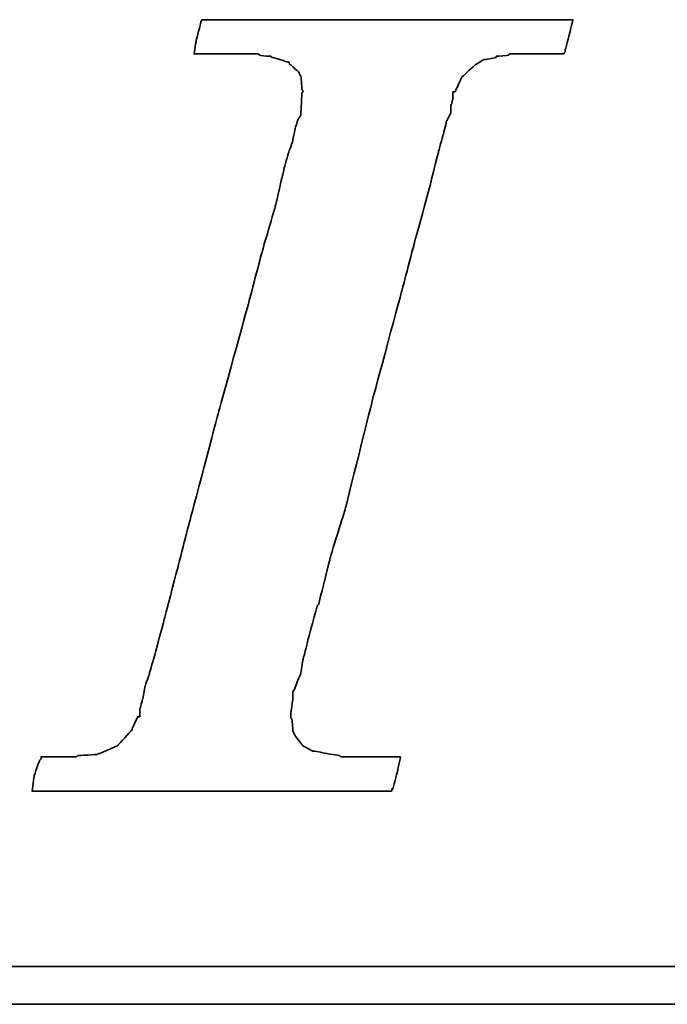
# Model space of a CAD drawing. Header units: millimetres. Extents: x 569 to 825, y 90 to 173.
# Tile 32 of 51: x 765.379 to 766.362, y 115.395 to 116.89. Entities that reach past the tile are written whole.
import ezdxf

# ---------------------------------------------------------------- set-up
doc = ezdxf.new("R2010")
doc.units = ezdxf.units.MM
doc.header["$LTSCALE"] = 0.1
doc.layers.add('DIM', color=4, linetype='CONTINUOUS')
doc.layers.add('layer 1', color=7, linetype='CONTINUOUS')

# ---------------------------------------------------------------- blocks, each defined once
blk = doc.blocks.new('TBI MOTION logo(完整正式版)')
at = {"layer": 'layer 1', "color": 22, "lineweight": 35}
for points, knots in [([(-40.59125, -7.94375), (-40.59125, -7.94375), (-40.97375, -7.94375), (-40.97375, -7.94375), (-40.97375, -7.94375), (-40.97375, -7.94375), (-41.38125, -7.94375), (-41.38125, -7.94375), (-41.38125, -7.94375), (-41.38125, -7.94375), (-41.54875, -7.94375), (-41.54875, -7.94375), (-41.54875, -7.94375), (-41.54875, -7.94375), (-41.59875, -7.94375), (-41.59875, -7.94375), (-41.59875, -7.94375), (-41.59875, -7.94375), (-41.88375, -7.94375), (-41.88375, -7.94375), (-41.88375, -7.94375), (-41.88375, -7.94375), (-41.90875, -7.91875), (-41.90875, -7.91875), (-41.90875, -7.91875), (-41.90875, -7.91875), (-42.19875, -7.87125), (-42.19875, -7.87125), (-42.19875, -7.87125), (-42.19875, -7.87125), (-42.43875, -7.82375), (-42.43875, -7.82375), (-42.43875, -7.82375), (-42.43875, -7.82375), (-42.45875, -7.82375), (-42.45875, -7.82375), (-42.45875, -7.82375), (-42.45875, -7.82375), (-42.48625, -7.82375), (-42.48625, -7.82375), (-42.48625, -7.82375), (-42.48625, -7.82375), (-42.67625, -7.72375), (-42.67625, -7.72375), (-42.67625, -7.72375), (-42.67625, -7.72375), (-42.70125, -7.70375), (-42.70125, -7.70375), (-42.70125, -7.70375), (-42.70125, -7.70375), (-42.72375, -7.67875), (-42.72375, -7.67875), (-42.72375, -7.67875), (-42.72375, -7.67875), (-42.86875, -7.48875), (-42.86875, -7.48875), (-42.86875, -7.48875), (-42.86875, -7.48875), (-42.89375, -7.43875), (-42.89375, -7.43875), (-42.89375, -7.43875), (-42.89375, -7.43875), (-42.91875, -7.38875), (-42.91875, -7.38875), (-42.91875, -7.38875), (-42.91875, -7.38875), (-42.93875, -7.12875), (-42.93875, -7.12875), (-42.93875, -7.12875), (-42.93875, -7.12875), (-42.96375, -7.10375), (-42.96375, -7.10375), (-42.96375, -7.10375), (-42.96375, -7.10375), (-42.96375, -7.05375), (-42.96375, -7.05375), (-42.96375, -7.05375), (-42.96375, -7.05375), (-42.96375, -7.00875), (-42.96375, -7.00875), (-42.96375, -7.00875), (-42.96375, -7.00875), (-42.91875, -6.69625), (-42.91875, -6.69625), (-42.91875, -6.69625), (-42.91875, -6.69625), (-42.91875, -6.62375), (-42.91875, -6.62375), (-42.91875, -6.62375), (-42.91875, -6.62375), (-42.91875, -6.59625), (-42.91875, -6.59625), (-42.91875, -6.59625), (-42.91875, -6.59625), (-42.91875, -6.57375), (-42.91875, -6.57375), (-42.91875, -6.57375), (-42.91875, -6.57375), (-42.91875, -6.52875), (-42.91875, -6.52875), (-42.91875, -6.52875), (-42.91875, -6.52875), (-42.89375, -6.50375), (-42.89375, -6.50375), (-42.89375, -6.50375), (-42.89375, -6.50375), (-42.84375, -6.38375), (-42.84375, -6.38375), (-42.84375, -6.38375), (-42.84375, -6.38375), (-42.84375, -6.35875), (-42.84375, -6.35875), (-42.84375, -6.35875), (-42.84375, -6.35875), (-42.74625, -6.14375), (-42.74625, -6.14375), (-42.74625, -6.14375), (-42.74625, -6.14375), (-42.70125, -5.85375), (-42.70125, -5.85375), (-42.70125, -5.85375), (-42.70125, -5.85375), (-42.60375, -5.47125), (-42.60375, -5.47125), (-42.60375, -5.47125), (-42.60375, -5.47125), (-42.60375, -5.44875), (-42.60375, -5.44875), (-42.60375, -5.44875), (-42.60375, -5.44875), (-42.38875, -4.67875), (-42.38875, -4.67875), (-42.38875, -4.67875), (-42.38875, -4.67875), (-42.36375, -4.65375), (-42.36375, -4.65375), (-42.36375, -4.65375), (-42.36375, -4.65375), (-42.12375, -3.69625), (-42.12375, -3.69625), (-42.12375, -3.69625), (-42.12375, -3.69625), (-42.12375, -3.67374), (-42.12375, -3.67374), (-42.12375, -3.67374), (-42.12375, -3.67374), (-41.78875, -2.59374), (-41.78875, -2.59374), (-41.78875, -2.59374), (-41.78875, -2.59374), (-41.18875, -0.19375), (-41.18875, -0.19375), (-41.18875, -0.19375), (-41.18875, -0.19375), (-40.54375, 2.20624), (-40.54375, 2.20624), (-40.54375, 2.20624), (-40.54375, 2.20624), (-40.25375, 3.30875), (-40.25375, 3.30875), (-40.25375, 3.30875), (-40.25375, 3.30875), (-39.98875, 4.27125), (-39.98875, 4.27125), (-39.98875, 4.27125), (-39.98875, 4.27125), (-39.77375, 5.13125), (-39.77375, 5.13125), (-39.77375, 5.13125), (-39.77375, 5.13125), (-39.67875, 5.47125), (-39.67875, 5.47125), (-39.67875, 5.47125), (-39.67875, 5.47125), (-39.60375, 5.75625), (-39.60375, 5.75625), (-39.60375, 5.75625), (-39.60375, 5.75625), (-39.60375, 5.78125), (-39.60375, 5.78125), (-39.60375, 5.78125), (-39.60375, 5.78125), (-39.50875, 5.97125), (-39.50875, 5.97125), (-39.50875, 5.97125), (-39.50875, 5.97125), (-39.50875, 6.13875), (-39.50875, 6.13875), (-39.50875, 6.13875), (-39.50875, 6.13875), (-39.48625, 6.16625), (-39.48625, 6.16625), (-39.48625, 6.16625), (-39.48625, 6.16625), (-39.46125, 6.28625), (-39.46125, 6.28625), (-39.46125, 6.28625), (-39.46125, 6.28625), (-39.46125, 6.42625), (-39.46125, 6.42625), (-39.46125, 6.42625), (-39.46125, 6.42625), (-39.41375, 6.42625), (-39.41375, 6.42625), (-39.41375, 6.42625), (-39.41375, 6.42625), (-39.29375, 6.69125), (-39.29375, 6.69125), (-39.29375, 6.69125), (-39.29375, 6.69125), (-39.26875, 6.74125), (-39.26875, 6.74125), (-39.26875, 6.74125), (-39.26875, 6.74125), (-39.24375, 6.76625), (-39.24375, 6.76625), (-39.24375, 6.76625), (-39.24375, 6.76625), (-38.98375, 7.00624), (-38.98375, 7.00624), (-38.98375, 7.00624), (-38.98375, 7.00624), (-38.95625, 7.02624), (-38.95625, 7.02624), (-38.95625, 7.02624), (-38.95625, 7.02624), (-38.78875, 7.12624), (-38.78875, 7.12624), (-38.78875, 7.12624), (-38.78875, 7.12624), (-38.76375, 7.12624), (-38.76375, 7.12624), (-38.76375, 7.12624), (-38.76375, 7.12624), (-38.74375, 7.12624), (-38.74375, 7.12624), (-38.74375, 7.12624), (-38.74375, 7.12624), (-38.52875, 7.17125), (-38.52875, 7.17125), (-38.52875, 7.17125), (-38.52875, 7.17125), (-38.52875, 7.19624), (-38.52875, 7.19624), (-38.52875, 7.19624), (-38.52875, 7.19624), (-38.50375, 7.19624), (-38.50375, 7.19624), (-38.50375, 7.19624), (-38.50375, 7.19624), (-38.26125, 7.21875), (-38.26125, 7.21875), (-38.26125, 7.21875), (-38.26125, 7.21875), (-38.23875, 7.24624), (-38.23875, 7.24624), (-38.23875, 7.24624), (-38.23875, 7.24624), (-38.21625, 7.24624), (-38.21625, 7.24624), (-38.21625, 7.24624), (-38.21625, 7.24624), (-38.18875, 7.24624), (-38.18875, 7.24624), (-38.18875, 7.24624), (-38.18875, 7.24624), (-37.90375, 7.24624), (-37.90375, 7.24624), (-37.90375, 7.24624), (-37.90375, 7.24624), (-37.85375, 7.24624), (-37.85375, 7.24624), (-37.85375, 7.24624), (-37.85375, 7.24624), (-37.75875, 7.24624), (-37.75875, 7.24624), (-37.75875, 7.24624), (-37.75875, 7.24624), (-37.42375, 7.24624), (-37.42375, 7.24624), (-37.42375, 7.24624), (-37.42375, 7.24624), (-37.08875, 7.24624), (-37.08875, 7.24624), (-37.08875, 7.24624), (-37.08875, 7.24624), (-37.06375, 7.24624), (-37.06375, 7.24624), (-37.06375, 7.24624), (-37.06375, 7.24624), (-37.06375, 7.26624), (-37.06375, 7.26624), (-37.06375, 7.26624), (-37.06375, 7.26624), (-37.03875, 7.29125), (-37.03875, 7.29125), (-37.03875, 7.29125), (-37.03875, 7.29125), (-37.03875, 7.31625), (-37.03875, 7.31625), (-37.03875, 7.31625), (-37.03875, 7.31625), (-36.94125, 7.67625), (-36.94125, 7.67625), (-36.94125, 7.67625), (-36.94125, 7.67625), (-36.86875, 7.98625), (-36.86875, 7.98625), (-36.86875, 7.98625), (-36.86875, 7.98625), (-36.98875, 7.98625), (-36.98875, 7.98625), (-36.98875, 7.98625), (-36.98875, 7.98625), (-37.42375, 7.98625), (-37.42375, 7.98625), (-37.42375, 7.98625), (-37.42375, 7.98625), (-37.94875, 7.98625), (-37.94875, 7.98625), (-37.94875, 7.98625), (-37.94875, 7.98625), (-38.57375, 7.98625), (-38.57375, 7.98625), (-38.57375, 7.98625), (-38.57375, 7.98625), (-39.29375, 7.98625), (-39.29375, 7.98625), (-39.29375, 7.98625), (-39.29375, 7.98625), (-40.82875, 7.98625), (-40.82875, 7.98625), (-40.82875, 7.98625), (-40.82875, 7.98625), (-42.36375, 7.98625), (-42.36375, 7.98625), (-42.36375, 7.98625), (-42.36375, 7.98625), (-43.08375, 7.98625), (-43.08375, 7.98625), (-43.08375, 7.98625), (-43.08375, 7.98625), (-43.70875, 7.98625), (-43.70875, 7.98625), (-43.70875, 7.98625), (-43.70875, 7.98625), (-44.23375, 7.98625), (-44.23375, 7.98625), (-44.23375, 7.98625), (-44.23375, 7.98625), (-44.66875, 7.98625), (-44.66875, 7.98625), (-44.66875, 7.98625), (-44.66875, 7.98625), (-44.88375, 7.98625), (-44.88375, 7.98625), (-44.88375, 7.98625), (-44.88375, 7.98625), (-44.90875, 7.94125), (-44.90875, 7.94125), (-44.90875, 7.94125), (-44.90875, 7.94125), (-44.90875, 7.91625), (-44.90875, 7.91625), (-44.90875, 7.91625), (-44.90875, 7.91625), (-45.00375, 7.55625), (-45.00375, 7.55625), (-45.00375, 7.55625), (-45.00375, 7.55625), (-45.05375, 7.24624), (-45.05375, 7.24624), (-45.05375, 7.24624), (-45.05375, 7.24624), (-44.61875, 7.24624), (-44.61875, 7.24624), (-44.61875, 7.24624), (-44.61875, 7.24624), (-44.11375, 7.24624), (-44.11375, 7.24624), (-44.11375, 7.24624), (-44.11375, 7.24624), (-43.99375, 7.24624), (-43.99375, 7.24624), (-43.99375, 7.24624), (-43.99375, 7.24624), (-43.94625, 7.24624), (-43.94625, 7.24624), (-43.94625, 7.24624), (-43.94625, 7.24624), (-43.92374, 7.24624), (-43.92374, 7.24624), (-43.92374, 7.24624), (-43.92374, 7.24624), (-43.65875, 7.24624), (-43.65875, 7.24624), (-43.65875, 7.24624), (-43.65875, 7.24624), (-43.63875, 7.21875), (-43.63875, 7.21875), (-43.63875, 7.21875), (-43.63875, 7.21875), (-43.46875, 7.19624), (-43.46875, 7.19624), (-43.46875, 7.19624), (-43.46875, 7.19624), (-43.39875, 7.19624), (-43.39875, 7.19624), (-43.39875, 7.19624), (-43.39875, 7.19624), (-43.37125, 7.17125), (-43.37125, 7.17125), (-43.37125, 7.17125), (-43.37125, 7.17125), (-43.34875, 7.17125), (-43.34875, 7.17125), (-43.34875, 7.17125), (-43.34875, 7.17125), (-43.20375, 7.12624), (-43.20375, 7.12624), (-43.20375, 7.12624), (-43.20375, 7.12624), (-43.05875, 7.07624), (-43.05875, 7.07624), (-43.05875, 7.07624), (-43.05875, 7.07624), (-43.01375, 7.07624), (-43.01375, 7.07624), (-43.01375, 7.07624), (-43.01375, 7.07624), (-42.98875, 7.02624), (-42.98875, 7.02624), (-42.98875, 7.02624), (-42.98875, 7.02624), (-42.79875, 6.86125), (-42.79875, 6.86125), (-42.79875, 6.86125), (-42.79875, 6.86125), (-42.77375, 6.81125), (-42.77375, 6.81125), (-42.77375, 6.81125), (-42.77375, 6.81125), (-42.74625, 6.76625), (-42.74625, 6.76625), (-42.74625, 6.76625), (-42.74625, 6.76625), (-42.72375, 6.47625), (-42.72375, 6.47625), (-42.72375, 6.47625), (-42.72375, 6.47625), (-42.70125, 6.45124), (-42.70125, 6.45124), (-42.70125, 6.45124), (-42.70125, 6.45124), (-42.70125, 6.42625), (-42.70125, 6.42625), (-42.70125, 6.42625), (-42.70125, 6.42625), (-42.72375, 6.40625), (-42.72375, 6.40625), (-42.72375, 6.40625), (-42.72375, 6.40625), (-42.74625, 5.97125), (-42.74625, 5.97125), (-42.74625, 5.97125), (-42.74625, 5.97125), (-42.74625, 5.94625), (-42.74625, 5.94625), (-42.74625, 5.94625), (-42.74625, 5.94625), (-42.74625, 5.92625), (-42.74625, 5.92625), (-42.74625, 5.92625), (-42.74625, 5.92625), (-42.77375, 5.87625), (-42.77375, 5.87625), (-42.77375, 5.87625), (-42.77375, 5.87625), (-42.81875, 5.80625), (-42.81875, 5.80625), (-42.81875, 5.80625), (-42.81875, 5.80625), (-42.86875, 5.63625), (-42.86875, 5.63625), (-42.86875, 5.63625), (-42.86875, 5.63625), (-42.91875, 5.39625), (-42.91875, 5.39625), (-42.91875, 5.39625), (-42.91875, 5.39625), (-42.91875, 5.37124), (-42.91875, 5.37124), (-42.91875, 5.37124), (-42.91875, 5.37124), (-43.01375, 5.10874), (-43.01375, 5.10874), (-43.01375, 5.10874), (-43.01375, 5.10874), (-43.10875, 4.77124), (-43.10875, 4.77124), (-43.10875, 4.77124), (-43.10875, 4.77124), (-43.29875, 3.95625), (-43.29875, 3.95625), (-43.29875, 3.95625), (-43.29875, 3.95625), (-43.58875, 2.95125), (-43.58875, 2.95125), (-43.58875, 2.95125), (-43.58875, 2.95125), (-43.87375, 1.87125), (-43.87375, 1.87125), (-43.87375, 1.87125), (-43.87375, 1.87125), (-44.52625, -0.50374), (-44.52625, -0.50374), (-44.52625, -0.50374), (-44.52625, -0.50374), (-45.14875, -2.85375), (-45.14875, -2.85375), (-45.14875, -2.85375), (-45.14875, -2.85375), (-45.43375, -3.95875), (-45.43375, -3.95875), (-45.43375, -3.95875), (-45.43375, -3.95875), (-45.69875, -4.96875), (-45.69875, -4.96875), (-45.69875, -4.96875), (-45.69875, -4.96875), (-45.91375, -5.78375), (-45.91375, -5.78375), (-45.91375, -5.78375), (-45.91375, -5.78375), (-46.01375, -6.11875), (-46.01375, -6.11875), (-46.01375, -6.11875), (-46.01375, -6.11875), (-46.01375, -6.14375), (-46.01375, -6.14375), (-46.01375, -6.14375), (-46.01375, -6.14375), (-46.10875, -6.40875), (-46.10875, -6.40875), (-46.10875, -6.40875), (-46.10875, -6.40875), (-46.15375, -6.64875), (-46.15375, -6.64875), (-46.15375, -6.64875), (-46.15375, -6.64875), (-46.20375, -6.83875), (-46.20375, -6.83875), (-46.20375, -6.83875), (-46.20375, -6.83875), (-46.22875, -6.93375), (-46.22875, -6.93375), (-46.22875, -6.93375), (-46.22875, -6.93375), (-46.22875, -7.07875), (-46.22875, -7.07875), (-46.22875, -7.07875), (-46.22875, -7.07875), (-46.27375, -7.07875), (-46.27375, -7.07875), (-46.27375, -7.07875), (-46.27375, -7.07875), (-46.39375, -7.34375), (-46.39375, -7.34375), (-46.39375, -7.34375), (-46.39375, -7.34375), (-46.39375, -7.36875), (-46.39375, -7.36875), (-46.39375, -7.36875), (-46.39375, -7.36875), (-46.42125, -7.38875), (-46.42125, -7.38875), (-46.42125, -7.38875), (-46.42125, -7.38875), (-46.68375, -7.67875), (-46.68375, -7.67875), (-46.68375, -7.67875), (-46.68375, -7.67875), (-46.70875, -7.70375), (-46.70875, -7.70375), (-46.70875, -7.70375), (-46.70875, -7.70375), (-46.75375, -7.72375), (-46.75375, -7.72375), (-46.75375, -7.72375), (-46.75375, -7.72375), (-47.08875, -7.87125), (-47.08875, -7.87125), (-47.08875, -7.87125), (-47.08875, -7.87125), (-47.11625, -7.87125), (-47.11625, -7.87125), (-47.11625, -7.87125), (-47.11625, -7.87125), (-47.13875, -7.89375), (-47.13875, -7.89375), (-47.13875, -7.89375), (-47.13875, -7.89375), (-47.56875, -7.91875), (-47.56875, -7.91875), (-47.56875, -7.91875), (-47.56875, -7.91875), (-47.59625, -7.94375), (-47.59625, -7.94375), (-47.59625, -7.94375), (-47.59625, -7.94375), (-47.64375, -7.94375), (-47.64375, -7.94375), (-47.64375, -7.94375), (-47.64375, -7.94375), (-47.73625, -7.94375), (-47.73625, -7.94375), (-47.73625, -7.94375), (-47.73625, -7.94375), (-48.07375, -7.94375), (-48.07375, -7.94375), (-48.07375, -7.94375), (-48.07375, -7.94375), (-48.36125, -7.94375), (-48.36125, -7.94375), (-48.36125, -7.94375), (-48.36125, -7.94375), (-48.36125, -7.96625), (-48.36125, -7.96625), (-48.36125, -7.96625), (-48.36125, -7.96625), (-48.36125, -7.99125), (-48.36125, -7.99125), (-48.36125, -7.99125), (-48.36125, -7.99125), (-48.38875, -8.01375), (-48.38875, -8.01375), (-48.38875, -8.01375), (-48.38875, -8.01375), (-48.50875, -8.34875), (-48.50875, -8.34875), (-48.50875, -8.34875), (-48.50875, -8.34875), (-48.55375, -8.68625), (-48.55375, -8.68625), (-48.55375, -8.68625), (-48.55375, -8.68625), (-48.45875, -8.68625), (-48.45875, -8.68625), (-48.45875, -8.68625), (-48.45875, -8.68625), (-48.07375, -8.68625), (-48.07375, -8.68625), (-48.07375, -8.68625), (-48.07375, -8.68625), (-47.52375, -8.68625), (-47.52375, -8.68625), (-47.52375, -8.68625), (-47.52375, -8.68625), (-46.92375, -8.68625), (-46.92375, -8.68625), (-46.92375, -8.68625), (-46.92375, -8.68625), (-46.25375, -8.68625), (-46.25375, -8.68625), (-46.25375, -8.68625), (-46.25375, -8.68625), (-46.20375, -8.68625), (-46.20375, -8.68625), (-46.20375, -8.68625), (-46.20375, -8.68625), (-44.71375, -8.68625), (-44.71375, -8.68625), (-44.71375, -8.68625), (-44.71375, -8.68625), (-43.22875, -8.68625), (-43.22875, -8.68625), (-43.22875, -8.68625), (-43.22875, -8.68625), (-42.55875, -8.68625), (-42.55875, -8.68625), (-42.55875, -8.68625), (-42.55875, -8.68625), (-42.50875, -8.68625), (-42.50875, -8.68625), (-42.50875, -8.68625), (-42.50875, -8.68625), (-41.93375, -8.68625), (-41.93375, -8.68625), (-41.93375, -8.68625), (-41.93375, -8.68625), (-41.38125, -8.68625), (-41.38125, -8.68625), (-41.38125, -8.68625), (-41.38125, -8.68625), (-40.97375, -8.68625), (-40.97375, -8.68625), (-40.97375, -8.68625), (-40.97375, -8.68625), (-40.78125, -8.68625), (-40.78125, -8.68625), (-40.78125, -8.68625), (-40.78125, -8.68625), (-40.78125, -8.63875), (-40.78125, -8.63875), (-40.78125, -8.63875), (-40.78125, -8.63875), (-40.75875, -8.63875), (-40.75875, -8.63875), (-40.75875, -8.63875), (-40.75875, -8.63875), (-40.66375, -8.27875), (-40.66375, -8.27875), (-40.66375, -8.27875), (-40.66375, -8.27875), (-40.59125, -7.94375), (-40.59125, -7.94375)], [0, 0, 0, 0, 0.00558659, 0.00558659, 0.00558659, 0.0055866, 0.01117318, 0.01117318, 0.01117318, 0.01117319, 0.01675978, 0.01675978, 0.01675978, 0.01675979, 0.02234637, 0.02234637, 0.02234637, 0.02234638, 0.02793296, 0.02793296, 0.02793296, 0.02793297, 0.03351955, 0.03351955, 0.03351955, 0.03351956, 0.03910615, 0.03910615, 0.03910615, 0.03910616, 0.04469274, 0.04469274, 0.04469274, 0.04469275, 0.05027933, 0.05027933, 0.05027933, 0.05027934, 0.05586592, 0.05586592, 0.05586592, 0.05586593, 0.06145251, 0.06145251, 0.06145251, 0.06145252, 0.06703911, 0.06703911, 0.06703911, 0.06703912, 0.0726257, 0.0726257, 0.0726257, 0.07262571, 0.07821229, 0.07821229, 0.07821229, 0.0782123, 0.08379888, 0.08379888, 0.08379888, 0.08379889, 0.08938547, 0.08938547, 0.08938547, 0.08938548, 0.09497207, 0.09497207, 0.09497207, 0.09497208, 0.10055866, 0.10055866, 0.10055866, 0.10055867, 0.10614525, 0.10614525, 0.10614525, 0.10614526, 0.11173184, 0.11173184, 0.11173184, 0.11173185, 0.11731844, 0.11731844, 0.11731844, 0.11731845, 0.12290503, 0.12290503, 0.12290503, 0.12290504, 0.12849162, 0.12849162, 0.12849162, 0.12849163, 0.13407821, 0.13407821, 0.13407821, 0.13407822, 0.1396648, 0.1396648, 0.1396648, 0.13966481, 0.1452514, 0.1452514, 0.1452514, 0.14525141, 0.15083799, 0.15083799, 0.15083799, 0.150838, 0.15642458, 0.15642458, 0.15642458, 0.15642459, 0.16201117, 0.16201117, 0.16201117, 0.16201118, 0.16759777, 0.16759777, 0.16759777, 0.16759778, 0.17318436, 0.17318436, 0.17318436, 0.17318437, 0.17877095, 0.17877095, 0.17877095, 0.17877096, 0.18435754, 0.18435754, 0.18435754, 0.18435755, 0.18994413, 0.18994413, 0.18994413, 0.18994414, 0.19553073, 0.19553073, 0.19553073, 0.19553074, 0.20111732, 0.20111732, 0.20111732, 0.20111733, 0.20670391, 0.20670391, 0.20670391, 0.20670392, 0.2122905, 0.2122905, 0.2122905, 0.21229051, 0.21787709, 0.21787709, 0.21787709, 0.2178771, 0.22346369, 0.22346369, 0.22346369, 0.2234637, 0.22905028, 0.22905028, 0.22905028, 0.22905029, 0.23463687, 0.23463687, 0.23463687, 0.23463688, 0.24022346, 0.24022346, 0.24022346, 0.24022347, 0.24581006, 0.24581006, 0.24581006, 0.24581007, 0.25139665, 0.25139665, 0.25139665, 0.25139666, 0.25698324, 0.25698324, 0.25698324, 0.25698325, 0.26256983, 0.26256983, 0.26256983, 0.26256984, 0.26815642, 0.26815642, 0.26815642, 0.26815643, 0.27374302, 0.27374302, 0.27374302, 0.27374303, 0.27932961, 0.27932961, 0.27932961, 0.27932962, 0.2849162, 0.2849162, 0.2849162, 0.28491621, 0.29050279, 0.29050279, 0.29050279, 0.2905028, 0.29608939, 0.29608939, 0.29608939, 0.2960894, 0.30167598, 0.30167598, 0.30167598, 0.30167599, 0.30726257, 0.30726257, 0.30726257, 0.30726258, 0.31284916, 0.31284916, 0.31284916, 0.31284917, 0.31843575, 0.31843575, 0.31843575, 0.31843576, 0.32402235, 0.32402235, 0.32402235, 0.32402236, 0.32960894, 0.32960894, 0.32960894, 0.32960895, 0.33519553, 0.33519553, 0.33519553, 0.33519554, 0.34078212, 0.34078212, 0.34078212, 0.34078213, 0.34636872, 0.34636872, 0.34636872, 0.34636873, 0.35195531, 0.35195531, 0.35195531, 0.35195532, 0.3575419, 0.3575419, 0.3575419, 0.35754191, 0.36312849, 0.36312849, 0.36312849, 0.3631285, 0.36871508, 0.36871508, 0.36871508, 0.36871509, 0.37430168, 0.37430168, 0.37430168, 0.37430169, 0.37988827, 0.37988827, 0.37988827, 0.37988828, 0.38547486, 0.38547486, 0.38547486, 0.38547487, 0.39106145, 0.39106145, 0.39106145, 0.39106146, 0.39664804, 0.39664804, 0.39664804, 0.39664805, 0.40223464, 0.40223464, 0.40223464, 0.40223465, 0.40782123, 0.40782123, 0.40782123, 0.40782124, 0.41340782, 0.41340782, 0.41340782, 0.41340783, 0.41899441, 0.41899441, 0.41899441, 0.41899442, 0.42458101, 0.42458101, 0.42458101, 0.42458102, 0.4301676, 0.4301676, 0.4301676, 0.43016761, 0.43575419, 0.43575419, 0.43575419, 0.4357542, 0.44134078, 0.44134078, 0.44134078, 0.44134079, 0.44692737, 0.44692737, 0.44692737, 0.44692738, 0.45251397, 0.45251397, 0.45251397, 0.45251398, 0.45810056, 0.45810056, 0.45810056, 0.45810057, 0.46368715, 0.46368715, 0.46368715, 0.46368716, 0.46927374, 0.46927374, 0.46927374, 0.46927375, 0.47486034, 0.47486034, 0.47486034, 0.47486035, 0.48044693, 0.48044693, 0.48044693, 0.48044694, 0.48603352, 0.48603352, 0.48603352, 0.48603353, 0.49162011, 0.49162011, 0.49162011, 0.49162012, 0.4972067, 0.4972067, 0.4972067, 0.49720671, 0.5027933, 0.5027933, 0.5027933, 0.50279331, 0.50837989, 0.50837989, 0.50837989, 0.5083799, 0.51396648, 0.51396648, 0.51396648, 0.51396649, 0.51955307, 0.51955307, 0.51955307, 0.51955308, 0.52513966, 0.52513966, 0.52513966, 0.52513967, 0.53072626, 0.53072626, 0.53072626, 0.53072627, 0.53631285, 0.53631285, 0.53631285, 0.53631286, 0.54189944, 0.54189944, 0.54189944, 0.54189945, 0.54748603, 0.54748603, 0.54748603, 0.54748604, 0.55307263, 0.55307263, 0.55307263, 0.55307264, 0.55865922, 0.55865922, 0.55865922, 0.55865923, 0.56424581, 0.56424581, 0.56424581, 0.56424582, 0.5698324, 0.5698324, 0.5698324, 0.56983241, 0.57541899, 0.57541899, 0.57541899, 0.575419, 0.58100559, 0.58100559, 0.58100559, 0.5810056, 0.58659218, 0.58659218, 0.58659218, 0.58659219, 0.59217877, 0.59217877, 0.59217877, 0.59217878, 0.59776536, 0.59776536, 0.59776536, 0.59776537, 0.60335196, 0.60335196, 0.60335196, 0.60335197, 0.60893855, 0.60893855, 0.60893855, 0.60893856, 0.61452514, 0.61452514, 0.61452514, 0.61452515, 0.62011173, 0.62011173, 0.62011173, 0.62011174, 0.62569832, 0.62569832, 0.62569832, 0.62569833, 0.63128492, 0.63128492, 0.63128492, 0.63128493, 0.63687151, 0.63687151, 0.63687151, 0.63687152, 0.6424581, 0.6424581, 0.6424581, 0.64245811, 0.64804469, 0.64804469, 0.64804469, 0.6480447, 0.65363128, 0.65363128, 0.65363128, 0.65363129, 0.65921788, 0.65921788, 0.65921788, 0.65921789, 0.66480447, 0.66480447, 0.66480447, 0.66480448, 0.67039106, 0.67039106, 0.67039106, 0.67039107, 0.67597765, 0.67597765, 0.67597765, 0.67597766, 0.68156425, 0.68156425, 0.68156425, 0.68156426, 0.68715084, 0.68715084, 0.68715084, 0.68715085, 0.69273743, 0.69273743, 0.69273743, 0.69273744, 0.69832402, 0.69832402, 0.69832402, 0.69832403, 0.70391061, 0.70391061, 0.70391061, 0.70391062, 0.70949721, 0.70949721, 0.70949721, 0.70949722, 0.7150838, 0.7150838, 0.7150838, 0.71508381, 0.72067039, 0.72067039, 0.72067039, 0.7206704, 0.72625698, 0.72625698, 0.72625698, 0.72625699, 0.73184358, 0.73184358, 0.73184358, 0.73184359, 0.73743017, 0.73743017, 0.73743017, 0.73743018, 0.74301676, 0.74301676, 0.74301676, 0.74301677, 0.74860335, 0.74860335, 0.74860335, 0.74860336, 0.75418994, 0.75418994, 0.75418994, 0.75418995, 0.75977654, 0.75977654, 0.75977654, 0.75977655, 0.76536313, 0.76536313, 0.76536313, 0.76536314, 0.77094972, 0.77094972, 0.77094972, 0.77094973, 0.77653631, 0.77653631, 0.77653631, 0.77653632, 0.78212291, 0.78212291, 0.78212291, 0.78212292, 0.7877095, 0.7877095, 0.7877095, 0.78770951, 0.79329609, 0.79329609, 0.79329609, 0.7932961, 0.79888268, 0.79888268, 0.79888268, 0.79888269, 0.80446927, 0.80446927, 0.80446927, 0.80446928, 0.81005587, 0.81005587, 0.81005587, 0.81005588, 0.81564246, 0.81564246, 0.81564246, 0.81564247, 0.82122905, 0.82122905, 0.82122905, 0.82122906, 0.82681564, 0.82681564, 0.82681564, 0.82681565, 0.83240223, 0.83240223, 0.83240223, 0.83240224, 0.83798883, 0.83798883, 0.83798883, 0.83798884, 0.84357542, 0.84357542, 0.84357542, 0.84357543, 0.84916201, 0.84916201, 0.84916201, 0.84916202, 0.8547486, 0.8547486, 0.8547486, 0.85474861, 0.8603352, 0.8603352, 0.8603352, 0.86033521, 0.86592179, 0.86592179, 0.86592179, 0.8659218, 0.87150838, 0.87150838, 0.87150838, 0.87150839, 0.87709497, 0.87709497, 0.87709497, 0.87709498, 0.88268156, 0.88268156, 0.88268156, 0.88268157, 0.88826816, 0.88826816, 0.88826816, 0.88826817, 0.89385475, 0.89385475, 0.89385475, 0.89385476, 0.89944134, 0.89944134, 0.89944134, 0.89944135, 0.90502793, 0.90502793, 0.90502793, 0.90502794, 0.91061453, 0.91061453, 0.91061453, 0.91061454, 0.91620112, 0.91620112, 0.91620112, 0.91620113, 0.92178771, 0.92178771, 0.92178771, 0.92178772, 0.9273743, 0.9273743, 0.9273743, 0.92737431, 0.93296089, 0.93296089, 0.93296089, 0.9329609, 0.93854749, 0.93854749, 0.93854749, 0.9385475, 0.94413408, 0.94413408, 0.94413408, 0.94413409, 0.94972067, 0.94972067, 0.94972067, 0.94972068, 0.95530726, 0.95530726, 0.95530726, 0.95530727, 0.96089385, 0.96089385, 0.96089385, 0.96089386, 0.96648045, 0.96648045, 0.96648045, 0.96648046, 0.97206704, 0.97206704, 0.97206704, 0.97206705, 0.97765363, 0.97765363, 0.97765363, 0.97765364, 0.98324022, 0.98324022, 0.98324022, 0.98324023, 0.98882682, 0.98882682, 0.98882682, 0.98882683, 0.99441341, 0.99441341, 0.99441341, 0.99441342, 1, 1, 1, 1]), ([(75.90875, -9.47875), (75.90875, -9.47875), (75.90875, -12.28625), (75.90875, -12.28625), (75.90875, -12.28625), (75.90875, -12.28625), (75.90875, -12.47875), (75.90875, -12.47875), (75.90875, -12.47875), (75.90875, -12.47875), (75.71625, -12.47875), (75.71625, -12.47875), (75.71625, -12.47875), (75.71625, -12.47875), (-88.32875, -12.47875), (-88.32875, -12.47875), (-88.32875, -12.47875), (-88.32875, -12.47875), (-88.32875, -13.29375), (-88.32875, -13.29375), (-88.32875, -13.29375), (-88.32875, -13.29375), (82.89125, -13.29375), (82.89125, -13.29375), (82.89125, -13.29375), (82.89125, -13.29375), (75.90875, -9.47875), (75.90875, -9.47875)], [0, 0, 0, 0, 0.14285714, 0.14285714, 0.14285714, 0.14285715, 0.28571429, 0.28571429, 0.28571429, 0.2857143, 0.42857143, 0.42857143, 0.42857143, 0.42857144, 0.57142857, 0.57142857, 0.57142857, 0.57142858, 0.71428571, 0.71428571, 0.71428571, 0.71428572, 0.85714286, 0.85714286, 0.85714286, 0.85714287, 1, 1, 1, 1])]:
    blk.add_open_spline(points, degree=3, knots=knots, dxfattribs=at)

msp = doc.modelspace()

# ---------------------------------------------------------------- block references
at = {"layer": 'DIM', "color": 7, "xscale": 0.0702681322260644, "yscale": 0.0702681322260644, "zscale": 0.0702681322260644}
msp.add_blockref('TBI MOTION logo(完整正式版)', (768.8093, 116.329), dxfattribs=at)

doc.saveas('drawing.dxf')
